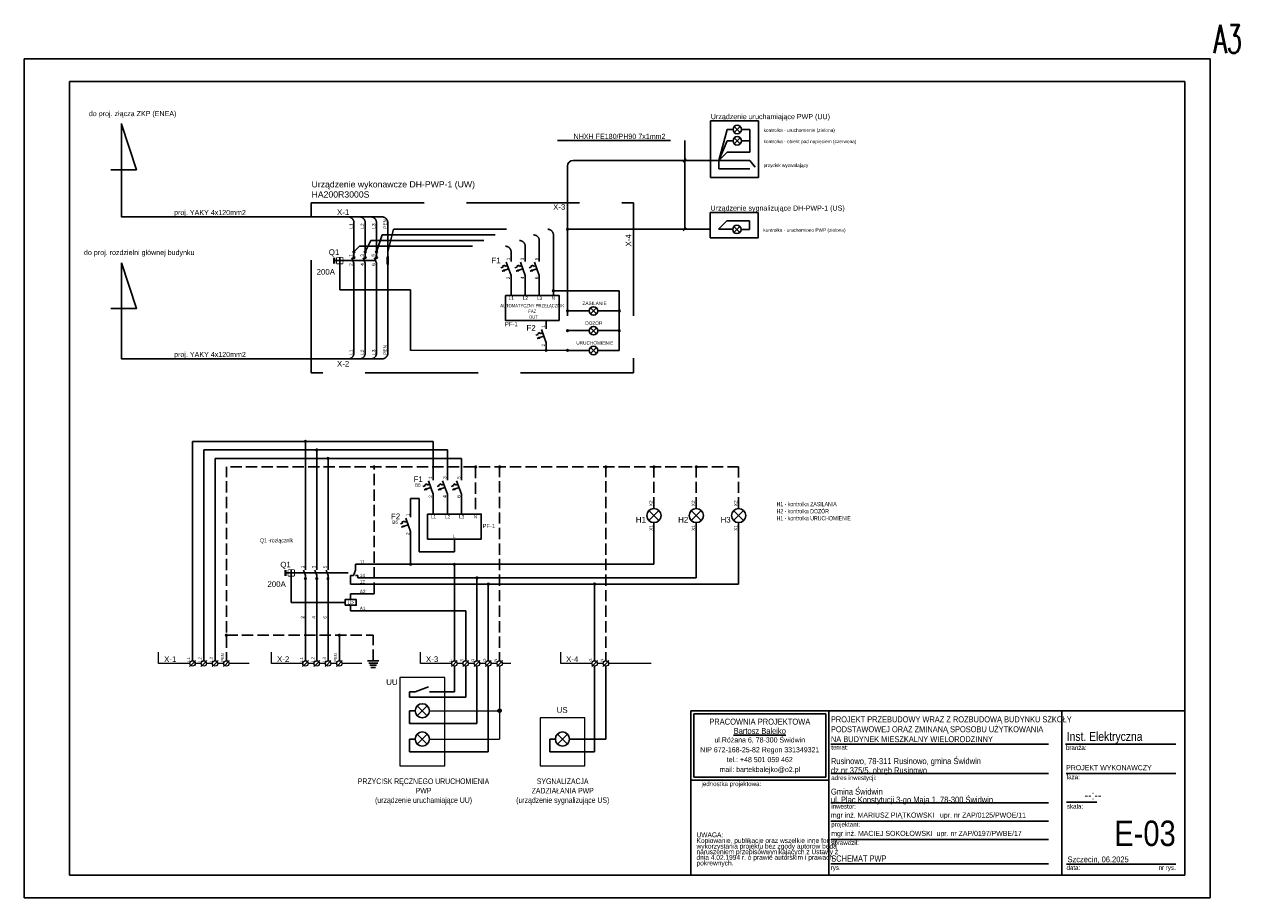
# Model space of a CAD drawing. Header units: millimetres. Extents: x 262469 to 275208, y -32539 to 9411.
# Tile 97 of 256: x 266739 to 271043, y -21750 to -18658. Entities that reach past the tile are written whole.
import ezdxf
from ezdxf.enums import TextEntityAlignment as Align

# ---------------------------------------------------------------- set-up
doc = ezdxf.new("R2010")
doc.units = ezdxf.units.MM
doc.header["$LTSCALE"] = 100
doc.set_wipeout_variables(frame=1)
for name, pattern in [('ACAD_ISO10W100', [18.5, 12, -3, 0.5, -3]), ('JIS_02_4.0', [5.5, 4, -1.5]), ('JIS_08_11', [12.8, 11, -0.6, 0.6, -0.6])]:
    doc.linetypes.add(name, pattern=pattern)
doc.layers.get('0').update_dxf_attribs({"color": 8})
for name, color, linetype in [('$ IE ROZDZILNICE', 1, 'Continuous'), ('$ IE TABELA', 7, 'Continuous'), ('$ IE_Tabele', 7, 'Continuous'), ('dh-pwp-1-4', 8, 'Continuous'), ('dh-pwp1-1', 8, 'Continuous'), ('dh-pwp1-2', 8, 'Continuous'), ('dh-pwp1-opis', 8, 'Continuous')]:
    doc.layers.add(name, color=color, linetype=linetype)
doc.layers.add('dh-pwp1-3', color=8, linetype='JIS_02_4.0', lineweight=18)
doc.styles.add('GENERATED_STYLE_10', font='ARIALN.TTF')
doc.styles.add('GENERATED_STYLE_11', font='ARIALN.TTF')
doc.styles.add('GENERATED_STYLE_6', font='ARIALN.TTF')
doc.styles.add('GENERATED_STYLE_9', font='ARIALN.TTF')
doc.styles.add('ROMANS', font='romans', dxfattribs={"width": 0.8})
doc.styles.get("Standard").update_dxf_attribs({"font": 'arial.ttf', "width": 0.7})

# ---------------------------------------------------------------- blocks, each defined once
blk = doc.blocks.new('w1')
at = {"layer": 'dh-pwp1-2'}
for p, q in [((1732.39, 1812.19), (1731.71, 1814.07)), ((1732.39, 1814.19), (1732.39, 1816.19)), ((1732.39, 1811.39), (1732.39, 1812.19)), ((1732.39, 1796.09), (1732.39, 1810.79))]:
    blk.add_line(p, q, dxfattribs=at)
blk.add_circle((1732.39, 1811.09), 0.3, dxfattribs=at)
at = {"layer": 'dh-pwp1-opis', "linetype": 'ACAD_ISO10W100', "lineweight": -3}
for tag, p in [('TOR2', (1731.93, 1814.78)), ('TOR1', (1731.93, 1796.94))]:
    blk.add_attdef(tag, p, '', height=1.2, rotation=90, dxfattribs=at)
blk = doc.blocks.new('r1')
at = {"layer": 'dh-pwp1-2'}
for p, q in [((1748.39, 1812.19), (1749.39, 1812.19)), ((1748.39, 1812.19), (1748.39, 1809.19)), ((1749.39, 1812.19), (1750.08, 1814.07)), ((1750.08, 1814.07), (1750.08, 1816.19)), ((1750.08, 1816.19), (1753.7, 1816.19)), ((1750.08, 1812.19), (1750.88, 1812.19)), ((1750.88, 1812.19), (1750.88, 1811.39)), ((1748.39, 1809.19), (1753.7, 1809.19)), ((1750.88, 1811.39), (1753.7, 1811.39)), ((1748.39, 1803.72), (1748.39, 1805.72)), ((1748.39, 1805.72), (1753.7, 1805.72)), ((1748.39, 1801.72), (1748.39, 1799.72)), ((1748.39, 1799.72), (1753.7, 1799.72))]:
    blk.add_line(p, q, dxfattribs=at)
at = {"layer": 'dh-pwp1-2', "linetype": 'JIS_02_4.0'}
blk.add_line((1727.37, 1802.72), (1746.39, 1802.72), dxfattribs=at)
at = {"layer": 'dh-pwp1-2', "lineweight": -3}
blk.add_lwpolyline([(1726.37, 1814.13), (1728.37, 1814.13), (1728.37, 1812.13), (1726.37, 1812.13)], close=True, dxfattribs=at)
at = {"layer": 'dh-pwp1-2'}
blk.add_lwpolyline([(1746.39, 1801.72), (1746.39, 1803.72), (1750.39, 1803.72), (1750.39, 1801.72)], close=True, dxfattribs=at)
at = {"layer": 'dh-pwp1-opis', "linetype": 'ACAD_ISO10W100', "lineweight": -3}
for p, values in [((0, 0), {'TOR2': '1', 'TOR1': '2'}), ((4, 0), {'TOR2': '3', 'TOR1': '4'}), ((8, 0), {'TOR2': '5', 'TOR1': '6'})]:
    blk.add_blockref('w1', p, dxfattribs=at).add_auto_attribs(values)
at = {"layer": 'dh-pwp1-2'}
blk.add_text('U>', height=1.3, dxfattribs=at).set_placement((1747.28, 1802.03))
at = {"layer": 'dh-pwp1-opis'}
for tag, p in [('11', (1751.6, 1816.44)), ('14', (1751.6, 1811.64)), ('12', (1751.6, 1809.44)), ('A2', (1751.6, 1805.96)), ('A1', (1751.6, 1799.96))]:
    blk.add_attdef(tag, p, '', height=1.2, dxfattribs=at)
at = {"lineweight": -3}
blk.add_wipeout([(1726.37, 1814.13), (1728.37, 1814.13), (1728.37, 1812.13), (1726.37, 1812.13)], dxfattribs=at).dxf.layer = 'dh-pwp1-2'
at = {"layer": 'dh-pwp1-2', "lineweight": 40}
blk.add_line((1725.37, 1814.13), (1725.37, 1812.13), dxfattribs=at)
at = {"layer": 'dh-pwp1-2', "linetype": 'JIS_02_4.0', "lineweight": -3}
blk.add_line((1725.37, 1813.13), (1747.55, 1813.13), dxfattribs=at)
at = {"layer": 'dh-pwp1-2', "lineweight": -3}
for p, q in [((1726.17, 1813.13), (1728.57, 1813.13)), ((1727.37, 1814.33), (1727.37, 1811.93))]:
    blk.add_line(p, q, dxfattribs=at)
at = {"layer": 'dh-pwp1-2', "linetype": 'JIS_02_4.0'}
blk.add_line((1727.37, 1812.13), (1727.37, 1802.72), dxfattribs=at)
blk = doc.blocks.new('zac2')
h = blk.add_hatch(color=256)
h.dxf.hatch_style = 1
h.paths.add_polyline_path([(1782.86, 1816.19, 1), (1782.26, 1816.19, 1)])
blk.add_circle((1782.56, 1816.19), 0.3)
blk = doc.blocks.new('r2')
at = {"layer": 'dh-pwp1-2'}
for p, q in [((1783.3, 1833.6), (1783.3, 1835.26)), ((1780.45, 1831.55), (1779.67, 1831.26)), ((1780.31, 1831.94), (1781.09, 1832.23)), ((1781.09, 1832.23), (1780.31, 1831.94)), ((1780.31, 1831.94), (1780.45, 1831.55)), ((1781.09, 1832.23), (1781.23, 1831.83)), ((1781.23, 1831.83), (1782.02, 1832.12)), ((1783.3, 1828.6), (1781.59, 1833.29)), ((1783.3, 1826.93), (1783.3, 1828.6))]:
    blk.add_line(p, q, dxfattribs=at)
at = {"layer": 'dh-pwp1-2', "linetype": 'Continuous'}
for p, q in [((1782.44, 1830.94), (1780.09, 1830.09)), ((1780.94, 1830.58), (1780.09, 1830.09)), ((1780.09, 1830.09), (1781.06, 1830.26)), ((1781.06, 1830.26), (1780.94, 1830.58))]:
    blk.add_line(p, q, dxfattribs=at)
at = {"layer": 'dh-pwp1-opis'}
for tag, p in [('1', (1782.92, 1833.97)), ('2', (1782.92, 1827.3))]:
    blk.add_attdef(tag, p, '', height=1.2, rotation=90, dxfattribs=at)
blk = doc.blocks.new('z1')
at = {"layer": 'dh-pwp1-2'}
for p, q in [((1854.03, 1831.67), (1857.57, 1835.21)), ((1854.03, 1835.21), (1857.57, 1831.67))]:
    blk.add_line(p, q, dxfattribs=at)
blk.add_circle((1855.8, 1833.44), 2.5, dxfattribs=at)
at = {"layer": 'dh-pwp1-opis'}
for tag, p in [('X2', (1855.35, 1836.75)), ('X1', (1855.35, 1828.04))]:
    blk.add_attdef(tag, p, '', height=1.2, rotation=90, dxfattribs=at)
blk.add_attdef('H1', (1849.38, 1830.97), '', height=2, dxfattribs=at)
blk = doc.blocks.new('zac')
at = {"lineweight": 9}
blk.add_wipeout([(2364.86, 1830.87), (2365.07, 1830.9), (2365.43, 1831.06), (2365.73, 1831.43), (2365.81, 1831.74), (2365.77, 1832.11), (2365.61, 1832.42), (2365.32, 1832.67), (2365.03, 1832.77), (2364.73, 1832.78), (2364.52, 1832.72), (2364.34, 1832.63), (2364.17, 1832.48), (2364.03, 1832.31), (2363.95, 1832.12), (2363.91, 1831.93), (2363.91, 1831.72), (2363.96, 1831.51), (2364.03, 1831.35), (2364.17, 1831.16), (2364.36, 1831.01), (2364.59, 1830.91)], dxfattribs=at).dxf.layer = 'dh-pwp1-2'
at = {"layer": 'dh-pwp1-2', "lineweight": 9}
h = blk.add_hatch(color=256, dxfattribs=at)
h.dxf.hatch_style = 1
h.paths.add_polyline_path([(2365.82, 1831.82, 1), (2363.91, 1831.82, 1)])
h.paths.add_polyline_path([(2365.81, 1831.82, 1), (2363.92, 1831.82, 1)], flags=16)
blk.add_line((2363.83, 1830.79), (2365.89, 1832.85), dxfattribs=at)
for radius in [0.956, 0.943]:
    blk.add_circle((2364.86, 1831.82), radius, dxfattribs=at)
blk.add_attdef('O1', (2363.97, 1832.49), '', height=1, rotation=90, dxfattribs=at)
blk = doc.blocks.new('r3')
at = {"layer": 'dh-pwp1-2'}
blk.add_line((2077.99, 1819.41), (2077.31, 1821.29), dxfattribs=at)
blk.add_circle((2077.99, 1821.41), 0.3, dxfattribs=at)
at = {"layer": 'dh-pwp1-opis', "linetype": 'ACAD_ISO10W100', "lineweight": -3}
for tag, p in [('TOR2', (2077.53, 1821.72)), ('TOR1', (2077.53, 1818.47))]:
    blk.add_attdef(tag, p, '', height=1.2, rotation=90, dxfattribs=at)
blk = doc.blocks.new('a3eee')
at = {"layer": '$ IE TABELA'}
for p, q in [((19730.8, 4176.8), (19730.8, 1206.8)), ((23930.8, 4176.8), (19730.8, 4176.8)), ((23930.8, 1206.8), (23930.8, 4176.8)), ((19890.8, 4096.8), (19890.8, 1286.8)), ((23840.8, 4096.8), (19890.8, 4096.8)), ((23840.8, 1286.8), (23840.8, 4096.8)), ((19890.8, 1286.8), (23840.8, 1286.8)), ((19730.8, 1206.8), (23930.8, 1206.8))]:
    blk.add_line(p, q, dxfattribs=at)
at = {"layer": '$ IE TABELA', "style": 'ROMANS', "width": 0.6168}
blk.add_text('A3', height=100, dxfattribs=at).set_placement((23941.8, 4197.5))

msp = doc.modelspace()

# ---------------------------------------------------------------- linework, layer by layer
at = {"layer": '$ IE ROZDZILNICE'}
for p, q in [((268682.7, -19139.6), (269198.7, -19139.6)), ((268662.7, -19289.6), (268662.7, -19159.6)), ((268895.9, -19383.5), (269167.6, -19383.5)), ((268262, -20920.7), (268262, -21020.7)), ((268302, -20920.7), (268302, -21040.7)), ((268342, -20920.7), (268342, -21133.4)), ((268382, -20920.7), (268382, -21233.4)), ((268123.3, -21020.7), (268170.3, -21003.6)), ((268123.3, -21020.7), (268103.3, -21020.7)), ((268103.3, -21020.7), (268103.3, -21040.7)), ((268103.3, -21040.7), (268302, -21040.7)), ((268173.3, -21020.7), (268193.3, -21020.7)), ((268193.3, -21020.7), (268227.7, -21020.7)), ((268262, -21020.7), (268227.7, -21020.7)), ((268123.3, -21088.4), (268103.3, -21088.4)), ((268103.3, -21088.4), (268103.3, -21133.4)), ((268103.3, -21133.4), (268342, -21133.4)), ((268123.3, -21188.4), (268103.3, -21188.4)), ((268103.3, -21188.4), (268103.3, -21233.4)), ((268103.3, -21233.4), (268382, -21233.4))]:
    msp.add_line(p, q, dxfattribs=at)
at = {"layer": '$ IE ROZDZILNICE', "color": 7}
for p, q in [((267754.5, -19339.6), (267323.4, -19339.6)), ((268006.1, -19339.6), (267754.5, -19339.6))]:
    msp.add_line(p, q, dxfattribs=at)
for points in [[(267083.4, -19011), (267135.6, -19172.8), (267045.6, -19172.8)], [(267323.4, -19339.6), (267083.4, -19339.6), (267082.9, -19009.4)], [(267083.4, -19502.4), (267135.6, -19664.2), (267045.6, -19664.2)]]:
    msp.add_lwpolyline(points, dxfattribs=at)
at = {"layer": '$ IE ROZDZILNICE'}
msp.add_arc((268682.7, -19159.6), 20, 90, 180, dxfattribs=at)
at = {"layer": '$ IE_Tabele', "linetype": 'Continuous'}
for p, q in [((269098.9, -21089.1), (269588.2, -21089.1)), ((269098.9, -21670.2), (269098.9, -21089.1)), ((269098.9, -21089.1), (270848.9, -21089.1)), ((269588.2, -21089.1), (269588.2, -21670.2)), ((269588.2, -21333.7), (269588.2, -21089.1)), ((270412.7, -21089.1), (270412.7, -21670.2)), ((270848.9, -21089.1), (270848.9, -21670.2)), ((269109.5, -21323.1), (269109.5, -21099.7)), ((269109.5, -21099.7), (269577.6, -21099.7)), ((269577.6, -21323.1), (269577.6, -21099.7)), ((269588.2, -21670.2), (269588.2, -21129.1)), ((269595.4, -21206.1), (270365.4, -21206.1)), ((270426.6, -21206.1), (270816.6, -21206.1)), ((269098.9, -21333.7), (269588.2, -21333.7)), ((269109.5, -21323.1), (269577.6, -21323.1)), ((269595.4, -21310.1), (270365.4, -21310.1)), ((270428.4, -21310.1), (270816.6, -21310.1)), ((269595.4, -21414.1), (270365.4, -21414.1)), ((270429.5, -21412.3), (270537.5, -21412.3)), ((269595.4, -21478.9), (270365.4, -21478.9)), ((269596.5, -21543.8), (270365.4, -21543.8)), ((269595.4, -21630.2), (270365.4, -21630.2)), ((270429.5, -21631.9), (270657.7, -21631.9)), ((270657.7, -21631.9), (270816.6, -21631.9)), ((269098.9, -21670.2), (269588.2, -21670.2)), ((270848.9, -21670.2), (269588.2, -21670.2))]:
    msp.add_line(p, q, dxfattribs=at)
at = {"layer": 'dh-pwp-1-4'}
for p, q in [((268619.8, -21188.4), (268599.8, -21188.4)), ((268599.8, -21188.4), (268599.8, -21233.4)), ((268669.8, -21188.4), (268798.5, -21188.4)), ((268599.8, -21233.4), (268758.5, -21233.4))]:
    msp.add_line(p, q, dxfattribs=at)
at = {"layer": 'dh-pwp1-1'}
for p, q in [((269198.7, -19139.6), (269228.3, -19030)), ((269248.7, -19030), (269228.3, -19030)), ((269278.7, -19030), (269308.7, -19030)), ((269308.7, -19110), (269308.7, -19030)), ((269198.7, -19139.6), (269228.3, -19070)), ((269198.7, -19139.6), (269228.3, -19110)), ((269248.7, -19070), (269228.3, -19070)), ((269228.3, -19110), (269308.7, -19110)), ((269278.7, -19070), (269308.7, -19070)), ((269198.7, -19139.6), (269308.7, -19139.6)), ((269198.7, -19139.6), (269198.7, -19169.6)), ((269198.7, -19169.6), (269308.7, -19169.6)), ((269197.6, -19383.5), (269227.2, -19353.9)), ((269307.6, -19353.9), (269227.2, -19353.9)), ((269307.6, -19383.9), (269307.6, -19353.9)), ((269197.6, -19383.5), (269247.6, -19383.5)), ((269277.6, -19383.9), (269307.6, -19383.9)), ((267334.6, -20920.7), (267334.6, -20134.7)), ((268187, -20134.7), (267334.6, -20134.7)), ((268187, -20254.7), (268187, -20134.7)), ((267374.6, -20920.7), (267374.6, -20164.7)), ((268237, -20164.7), (267374.6, -20164.7)), ((268237, -20254.7), (268237, -20164.7)), ((267414.6, -20920.7), (267414.6, -20194.7)), ((268287, -20194.7), (267414.6, -20194.7)), ((268287, -20254.7), (268287, -20194.7)), ((268107, -20386.4), (268107, -20336.4)), ((268107, -20336.4), (268137, -20336.4)), ((268137, -20336.4), (268137, -20525.1)), ((268187, -20391.8), (268187, -20338.1)), ((268237, -20338.1), (268237, -20391.8)), ((268287, -20338.1), (268287, -20391.8)), ((268968.7, -20422.2), (268968.7, -20569.7)), ((269118.7, -20422.2), (269118.7, -20617.7)), ((269268.7, -20422.2), (269268.7, -20639.7)), ((268107, -20569.7), (268107, -20469.7)), ((268262, -20525.1), (268262, -20480.4)), ((268137, -20525.1), (268262, -20525.1)), ((268262, -20920.7), (268262, -20569.7)), ((268342, -20920.7), (268342, -20617.7)), ((268382, -20920.7), (268382, -20639.7)), ((268758.5, -20920.7), (268758.5, -20639.7)), ((268302, -20920.7), (268302, -20734.4)), ((267734.6, -20920.7), (267734.6, -20770.7)), ((267774.6, -20920.7), (267774.6, -20770.7)), ((267814.6, -20920.7), (267814.6, -20770.7)), ((267854.8, -20820.7), (267854.8, -20920.7)), ((268130.6, -21206.1), (268166, -21170.7)), ((268130.6, -21170.7), (268166, -21206.1)), ((268627.1, -21206.1), (268662.5, -21170.7)), ((268627.1, -21170.7), (268662.5, -21206.1))]:
    msp.add_line(p, q, dxfattribs=at)
at = {"layer": 'dh-pwp1-1', "linetype": 'JIS_02_4.0', "lineweight": -3}
for p, q in [((268662.7, -19289.6), (268662.7, -19812.2)), ((267906.1, -19480.5), (267906.1, -19359.6)), ((267946.1, -19480.5), (267946.1, -19359.6)), ((267986.1, -19480.5), (267986.1, -19359.6)), ((268026.1, -19480.5), (268026.1, -19359.6)), ((267986.1, -19463.5), (268006.1, -19403.5)), ((268006.1, -19403.5), (268542.7, -19403.5)), ((268026.1, -19463.5), (268046.5, -19383.5)), ((268046.5, -19383.5), (268592.7, -19383.5)), ((268612.7, -19403.5), (268612.7, -19617.6)), ((268662.7, -19383.5), (268895.9, -19383.5)), ((267906.1, -19463.5), (267926.1, -19443.5)), ((267926.1, -19443.5), (268442.7, -19443.5)), ((267946.1, -19463.5), (267966.1, -19423.5)), ((267966.1, -19423.5), (268492.7, -19423.5)), ((268512.7, -19480.5), (268512.7, -19443.5)), ((268562.7, -19480.5), (268562.7, -19423.5)), ((268462.7, -19480.5), (268462.7, -19463.5)), ((267906.1, -19503.5), (267906.1, -19822.2)), ((267946.1, -19503.5), (267946.1, -19822.2)), ((267986.1, -19503.5), (267986.1, -19822.2)), ((268026.1, -19507.4), (268026.1, -19822.2)), ((268462.7, -19617.6), (268462.7, -19563.8)), ((268512.7, -19563.8), (268512.7, -19617.6)), ((268562.7, -19563.8), (268562.7, -19617.6)), ((268106.1, -19598.2), (268106.1, -19812.2)), ((268612.7, -19601.1), (268845.9, -19601.1)), ((268845.9, -19601.1), (268845.9, -19812.2)), ((268662.7, -19672.2), (268739.7, -19672.2)), ((268845.9, -19672.2), (268769.6, -19672.2)), ((268662.7, -19742.2), (268739.7, -19742.2)), ((268845.9, -19742.2), (268769.6, -19742.2)), ((268587, -19802.2), (268587, -19812.2)), ((268662.7, -19812.2), (268739.7, -19812.2)), ((268845.9, -19812.2), (268769.6, -19812.2))]:
    msp.add_line(p, q, dxfattribs=at)
at = {"layer": 'dh-pwp1-1', "linetype": 'JIS_02_4.0'}
msp.add_line((267855.9, -19598.2), (268106.1, -19598.2), dxfattribs=at)
at = {"layer": 'dh-pwp1-1', "lineweight": 0}
msp.add_line((268662.7, -19812.2), (268106.1, -19812.2), dxfattribs=at)
at = {"layer": 'dh-pwp1-1', "linetype": 'JIS_02_4.0', "lineweight": -3, "ltscale": 0.1}
for p, q in [((269268.7, -20224.7), (267454.6, -20224.7)), ((267454.6, -20920.7), (267454.6, -20224.7)), ((267977.7, -20674.4), (267977.7, -20224.7)), ((268337, -20224.7), (268337, -20391.8)), ((268422, -20920.7), (268422, -20224.7)), ((268798.5, -20920.7), (268798.5, -20224.7)), ((268968.7, -20372.2), (268968.7, -20224.7)), ((269118.7, -20372.2), (269118.7, -20224.7)), ((269268.7, -20372.2), (269268.7, -20224.7)), ((267454.6, -20820.7), (267974.4, -20820.7)), ((267974.4, -20911.2), (267974.4, -20820.7))]:
    msp.add_line(p, q, dxfattribs=at)
at = {"layer": 'dh-pwp1-1'}
for centre in [(268148.3, -21188.4), (268644.8, -21188.4)]:
    msp.add_circle(centre, 25, dxfattribs=at)
at = {"layer": 'dh-pwp1-1', "linetype": 'JIS_02_4.0', "lineweight": -3}
for centre, start, end in [((267886.1, -19359.6), 0, 90), ((267926.1, -19359.6), 0, 90), ((267966.1, -19359.6), 0, 90), ((268006.1, -19359.6), 0, 90), ((268542.7, -19423.5), 0, 90), ((268592.7, -19403.5), 0, 90), ((268442.7, -19463.5), 0, 90), ((268492.7, -19443.5), 0, 90), ((267886.1, -19822.2), 270, 0), ((267926.1, -19822.2), 270, 0), ((267966.1, -19822.2), 270, 0), ((268006.1, -19822.2), 270, 0)]:
    msp.add_arc(centre, 20, start, end, dxfattribs=at)
at = {"layer": 'dh-pwp1-2', "lineweight": -3}
for p, q in [((269253, -19040.6), (269274.3, -19019.4)), ((269274.3, -19040.6), (269253, -19019.4)), ((269253, -19080.6), (269274.3, -19059.4)), ((269274.3, -19080.6), (269253, -19059.4)), ((269252, -19394.5), (269273.2, -19373.2)), ((269273.2, -19394.5), (269252, -19373.2)), ((268744, -19683.2), (268765.3, -19662)), ((268765.3, -19683.2), (268744, -19662)), ((268587, -19718.9), (268587, -19706.2)), ((268744, -19753.2), (268765.3, -19732)), ((268765.3, -19753.2), (268744, -19732)), ((268744, -19823.2), (268765.3, -19802)), ((268765.3, -19823.2), (268744, -19802))]:
    msp.add_line(p, q, dxfattribs=at)
at = {"layer": 'dh-pwp1-2'}
for p, q in [((269308.7, -19139.6), (269327.2, -19163.2)), ((268130.6, -21106.1), (268166, -21070.7)), ((268130.6, -21070.7), (268166, -21106.1))]:
    msp.add_line(p, q, dxfattribs=at)
at = {"layer": 'dh-pwp1-2', "linetype": 'ACAD_ISO10W100'}
for p, q in [((267954.4, -20911.2), (267994.4, -20911.2)), ((267958.4, -20919.2), (267990.4, -20919.2)), ((267962.4, -20927.2), (267986.4, -20927.2)), ((267966.4, -20935.2), (267982.4, -20935.2))]:
    msp.add_line(p, q, dxfattribs=at)
at = {"layer": 'dh-pwp1-2', "linetype": 'JIS_02_4.0'}
msp.add_lwpolyline([(269167.6, -19323.9), (269337.6, -19323.9), (269337.6, -19413.9), (269167.6, -19413.9)], close=True, dxfattribs=at)
at = {"layer": 'dh-pwp1-2', "lineweight": -3}
for points in [[(267845.9, -19484.1), (267865.9, -19484.1), (267865.9, -19504.1), (267845.9, -19504.1)], [(268024.4, -19480.5), (268027.8, -19480.5), (268027.8, -19507.4), (268024.4, -19507.4)]]:
    msp.add_lwpolyline(points, close=True, dxfattribs=at)
at = {"layer": 'dh-pwp1-2'}
for points in [[(268442.7, -19617.6), (268632.7, -19617.6), (268632.7, -19706.2), (268442.7, -19706.2)], [(268167, -20391.8), (268357, -20391.8), (268357, -20480.4), (268167, -20480.4)]]:
    msp.add_lwpolyline(points, close=True, dxfattribs=at)
at = {"layer": 'dh-pwp1-2', "lineweight": -3}
for centre in [(269263.7, -19030), (269263.7, -19070), (269262.6, -19383.9), (268754.6, -19672.6), (268754.6, -19742.6), (268754.6, -19812.6)]:
    msp.add_circle(centre, 15, dxfattribs=at)
at = {"layer": 'dh-pwp1-2'}
msp.add_circle((268148.3, -21088.4), 25, dxfattribs=at)
at = {"layer": 'dh-pwp1-3', "linetype": 'JIS_02_4.0'}
for p, q in [((267214.6, -20920.7), (267214.6, -20880.7)), ((267614.6, -20920.7), (267614.6, -20880.7)), ((268142, -20920.7), (268142, -20880.7)), ((268638.5, -20920.7), (268638.5, -20880.7)), ((268638.5, -20920.7), (268638.5, -20880.7)), ((267534.6, -20920.7), (267214.6, -20920.7)), ((267934.6, -20920.7), (267614.6, -20920.7)), ((268462, -20920.7), (268142, -20920.7)), ((268958.5, -20920.7), (268638.5, -20920.7))]:
    msp.add_line(p, q, dxfattribs=at)
at = {"layer": 'dh-pwp1-3', "color": 0, "linetype": 'JIS_08_11', "ltscale": 10}
for p, q in [((268422, -20920.7), (268422, -21188.4)), ((268173.3, -21088.4), (268422, -21088.4)), ((268173.3, -21188.4), (268422, -21188.4))]:
    msp.add_line(p, q, dxfattribs=at)
at = {"layer": 'dh-pwp1-3'}
for points in [[(268227.7, -20970.7), (268069, -20970.7), (268069, -21283.4), (268227.7, -21283.4)], [(268724.1, -21113.4), (268565.4, -21113.4), (268565.4, -21283.4), (268724.1, -21283.4)]]:
    msp.add_lwpolyline(points, close=True, dxfattribs=at)
at = {"layer": 'dh-pwp1-opis', "color": 7, "linetype": 'JIS_02_4.0'}
msp.add_lwpolyline([(269168.7, -19199.6), (269338.7, -19199.6), (269338.7, -19000), (269168.7, -19000)], close=True, dxfattribs=at)
for points in [[(268627.6, -19069.5), (269077.6, -19069.5), (269077.6, -19383.5)], [(269071.9, -19145.3), (269083.3, -19133.9)], [(269071.9, -19389.2), (269083.3, -19377.8)]]:
    msp.add_lwpolyline(points, dxfattribs=at)

# ---------------------------------------------------------------- block references
at = {"layer": 'dh-pwp-1-4', "xscale": 10, "yscale": 10, "zscale": 10}
for p in [(249629, -38982.6), (250029.2, -38982.6), (250596.4, -39250.3)]:
    msp.add_blockref('zac2', p, dxfattribs=at)
at = {"layer": 'dh-pwp1-1', "xscale": 10, "yscale": 10, "zscale": 10}
for p in [(250837, -37545.4), (250080.5, -37625.4), (250120.5, -37625.4), (250160.5, -37625.4), (250787, -37763), (250837, -37834.1), (251020.2, -37834.1), (250837, -37904.1), (251020.2, -37904.1), (250761.3, -37974.1), (250837, -37974.1), (249909, -38296.6), (249949, -38326.6), (249989, -38356.6), (250152.1, -38386.6), (250511.4, -38386.6), (250596.4, -38386.6), (250972.8, -38386.6), (250281.4, -38731.6), (250436.4, -38731.6), (250516.4, -38779.6), (250556.4, -38801.6), (250932.8, -38801.6), (250932.8, -38801.6)]:
    msp.add_blockref('zac2', p, dxfattribs=at)
at = {"layer": 'dh-pwp1-1', "linetype": 'JIS_02_4.0', "lineweight": -3, "xscale": 10, "yscale": 10, "zscale": 10}
for p in [(251143.1, -38386.6), (251293.1, -38386.6)]:
    msp.add_blockref('zac2', p, dxfattribs=at)
at = {"layer": 'dh-pwp1-3', "linetype": 'JIS_08_11', "xscale": 10, "yscale": 10, "zscale": 10}
for p, values in [((247126.2, -37697.6), {'TOR2': '1', 'TOR1': '2'}), ((247166.2, -37697.6), {'TOR2': '3', 'TOR1': '4'}), ((247206.2, -37697.6), {'TOR2': '5', 'TOR1': '6'})]:
    msp.add_blockref('r3', p, dxfattribs=at).add_auto_attribs(values)
at = {"layer": 'dh-pwp1-3', "color": 0, "linetype": 'JIS_08_11', "ltscale": 10}
for p, xscale, yscale, zscale in [((250972.8, -38386.6), 10, 10, 10), ((232770.8, -57412.1), 20, 20, 20)]:
    msp.add_blockref('zac2', p, dxfattribs=dict(at, xscale=xscale, yscale=yscale, zscale=zscale))
at = {"layer": 'dh-pwp1-opis', "xscale": 10, "yscale": 10, "zscale": 10}
for name, p, values in [('r2', (250629.7, -37833.1), {'2': '2', '1': '1'}), ('r2', (250679.7, -37833.1), {'2': '4', '1': '3'}), ('r2', (250729.7, -37833.1), {'2': '6', '1': '5'}), ('r2', (250754, -38071.5), {'2': '2', '1': '1'}), ('r2', (250354, -38607.3), {'2': '2', '1': '1'}), ('r2', (250404, -38607.3), {'2': '4', '1': '3'}), ('r2', (250454, -38607.3), {'2': '6', '1': '5'}), ('z1', (250410.7, -38731.6), {'H1': 'H1', 'X2': 'X2', 'X1': 'X1'}), ('z1', (250560.7, -38731.6), {'H1': 'H2', 'X2': 'X2', 'X1': 'X1'}), ('z1', (250710.7, -38731.6), {'H1': 'H3', 'X2': 'X2', 'X1': 'X1'}), ('r2', (250274, -38739), {'2': '2', '1': '1'})]:
    msp.add_blockref(name, p, dxfattribs=at).add_auto_attribs(values)

# ---------------------------------------------------------------- texts
at = {"layer": '$ IE_Tabele', "linetype": 'Continuous'}
for s, insert, char_height, attachment_point, line_spacing_factor, style in [('{PRACOWNIA PROJEKTOWA\\P\\LBartosz Balejko}', (269343.5, -21116.2), 21.277, 2, 0.926719, 'GENERATED_STYLE_10'), ('{\\pt22543.3;PROJEKT PRZEBUDOWY WRAZ Z ROZBUDOWĄ BUDYNKU SZKOŁY \\P\\pt22543.3;PODSTAWOWEJ ORAZ ZMINANĄ SPOSOBU UŻYTKOWANIA \\P\\pt22543.3;NA BUDYNEK MIESZKALNY WIELORODZINNY}', (269595.4, -21199.6), 21, 7, 1.001884, 'GENERATED_STYLE_6'), ('{Rusinowo, 78-311 Rusinowo, gmina Świdwin \\Pdz.nr 375/5, obręb Rusinowo}', (269595.4, -21316.2), 21.277, 7, 0.918867, 'GENERATED_STYLE_9'), ('PROJEKT WYKONAWCZY', (270428.4, -21280.9), 18, 1, 0.923713, 'GENERATED_STYLE_9'), ('{Gmina Świdwin\\Pul. Plac Konstytucji 3-go Maja 1, 78-300 Świdwin}', (269595.4, -21420.2), 21.277, 7, 0.807442, 'GENERATED_STYLE_9')]:
    msp.add_mtext(s, dxfattribs=dict(at, insert=insert, char_height=char_height, attachment_point=attachment_point, line_spacing_factor=line_spacing_factor, style=style))
for s, insert, char_height, attachment_point, style in [('Inst. Elektryczna', (270430.5, -21163.1), 31.916, 1, 'GENERATED_STYLE_9'), ('{temat:}', (269596.5, -21209.7), 15.96, 1, 'GENERATED_STYLE_9'), ('{branża:}', (270427.8, -21210.9), 15.96, 1, 'GENERATED_STYLE_9'), ('{jednostka projektowa:}', (269137.1, -21339.2), 15.958, 1, 'GENERATED_STYLE_9'), ('{adres inwestycji:}', (269596.5, -21317.7), 15.958, 1, 'GENERATED_STYLE_9'), ('{faza:}', (270429.5, -21314.6), 15.96, 1, 'GENERATED_STYLE_9'), ('\\pxi-5,l7t7;--:--', (270430.3, -21371.2), 31.916, 1, 'GENERATED_STYLE_9'), ('{inwestor:}', (269596.5, -21418.6), 15.958, 1, 'GENERATED_STYLE_9'), ('{skala:}', (270431.3, -21418.7), 15.96, 1, 'GENERATED_STYLE_9'), ('mgr inż. MARIUSZ PIĄTKOWSKI   upr. nr ZAP/0125/PWOE/11', (269595.2, -21448.7), 18, 1, 'GENERATED_STYLE_9'), ('E-03', (270816.6, -21477.3), 90, 3, 'GENERATED_STYLE_9'), ('{projektant:}', (269596.5, -21482.6), 15.958, 1, 'GENERATED_STYLE_9'), ('mgr inż. MACIEJ SOKOŁOWSKI  upr. nr ZAP/0197/PWBE/17', (269596.5, -21513.6), 18, 1, 'GENERATED_STYLE_9'), ('{sprawdził:}', (269596.7, -21547.4), 15.958, 1, 'GENERATED_STYLE_9'), ('SCHEMAT PWP', (269596.8, -21600.6), 22, 1, 'GENERATED_STYLE_11'), ('Szczecin, 06.2025', (270433.4, -21604.4), 20.213, 1, 'GENERATED_STYLE_9'), ('{rys.}', (269594.7, -21635.9), 15.96, 1, 'GENERATED_STYLE_9'), ('{data:}', (270429.7, -21635.9), 15.96, 1, 'GENERATED_STYLE_9'), ('{nr rys.}', (270755.8, -21635.6), 15.96, 1, 'GENERATED_STYLE_9')]:
    msp.add_mtext(s, dxfattribs=dict(at, insert=insert, char_height=char_height, attachment_point=attachment_point, style=style))
at = {"layer": '$ IE_Tabele', "linetype": 'Continuous', "style": 'GENERATED_STYLE_9'}
for s, insert, char_height, width, attachment_point, line_spacing_factor in [('{ul.Różana 6, 78-300 Świdwin\\PNIP 672-168-25-82 Regon 331349321\\Ptel.: +48 501 059 462\\Pmail: bartekbalejko@o2.pl}', (269343.5, -21182.4), 18.085, 468.085, 2, 1.156383), ('{UWAGA:\\PKopiowanie, publikacje oraz wszelkie inne formy wykorzystania projektu bez zgody autorów będą naruszeniem przepisówwynikających z Ustawy z dnia 4.02.1994 r. o prawie autorskim i prawach pokrewnych.}', (269119.4, -21519.2), 17.0213, 448.341, 1, 0.703415)]:
    msp.add_mtext(s, dxfattribs=dict(at, insert=insert, char_height=char_height, width=width, attachment_point=attachment_point, line_spacing_factor=line_spacing_factor))
at = {"layer": 'dh-pwp1-2', "linetype": 'JIS_02_4.0'}
for s, p in [('L1', (268454.1, -19633.1)), ('L2', (268504.1, -19633.1)), ('L3', (268554.1, -19633.1)), ('N', (268606.3, -19633.1)), ('L1', (268178.5, -20407.4)), ('L2', (268228.5, -20407.4)), ('L3', (268278.5, -20407.4)), ('N', (268330.7, -20407.4))]:
    msp.add_text(s, height=12, dxfattribs=at).set_placement(p)
at = {"layer": 'dh-pwp1-2', "linetype": 'JIS_02_4.0', "lineweight": -3, "insert": (268442.7, -19647.9), "char_height": 12, "width": 190, "attachment_point": 1}
msp.add_mtext('\\pxqc;AUTOMATYCZNY PRZEŁĄCZNIK FAZ\\P^I^IOUT', dxfattribs=at)
at = {"layer": 'dh-pwp1-opis', "color": 7, "linetype": 'JIS_02_4.0'}
for s, height, p in [('do proj. złącza ZKP (ENEA)', 18, (266967.4, -18982.8)), ('Urządzenie uruchamiające PWP (UU)', 18, (269170.2, -18993.5)), ('Urządzenie wykonawcze DH-PWP-1 (UW)', 22, (267756.1, -19235.2)), ('HA200R3000S', 22, (267756.1, -19271.1)), ('proj. YAKY 4x120mm2', 18, (267269.3, -19333.1)), ('Urządzenie sygnalizujące DH-PWP-1 (US)', 18, (269169.2, -19317.3)), ('do proj. rozdzielni głównej budynku', 18, (266950.2, -19474.5)), ('ZASILANIE', 12, (268715.6, -19651.7)), ('PF-1', 15, (268440.9, -19726.5)), ('DOZÓR', 12, (268725.7, -19721.7)), ('URUCHOMIENIE', 12, (268693.5, -19791.7)), ('proj. YAKY 4x120mm2', 18, (267269.3, -19835.7)), ('PF-1', 15, (268361.5, -20441.7))]:
    msp.add_text(s, height=height, dxfattribs=at).set_placement(p)
msp.add_text('NHXH FE180/PH90 7x1mm2', height=18, dxfattribs=at).set_placement((268846.8, -19063.3), align=Align.CENTER)
at = {"layer": 'dh-pwp1-opis', "color": 112, "linetype": 'JIS_02_4.0'}
for s, p in [('kontrolka - uruchomienie (zielona)', (269356.8, -19038.5)), ('kontrolka - uruchomiono PWP (zielona)', (269355.8, -19392.3))]:
    msp.add_text(s, height=12, dxfattribs=at).set_placement(p)
at = {"layer": 'dh-pwp1-opis', "color": 12, "linetype": 'JIS_02_4.0'}
msp.add_text('kontrolka - obiekt pod napięciem (czerwona)', height=12, dxfattribs=at).set_placement((269356.8, -19078.5))
at = {"layer": 'dh-pwp1-opis', "linetype": 'JIS_02_4.0'}
for s, height, p in [('przycisk wyzwalający', 12, (269356.8, -19163.1)), ('X-1', 20, (267846.2, -19333.1)), ('X-3', 20, (268611.5, -19314.5)), ('F1', 20, (268393, -19504.1)), ('F2', 20, (268517.3, -19742.6)), ('X-2', 20, (267846.2, -19869.7)), ('F1', 20, (268117.4, -20278.4)), ('B6', 12, (268121.9, -20294.7)), ('F2', 20, (268037.4, -20410)), ('B6', 12, (268041.9, -20426.4)), ('L', 12, (268256.9, -20476.8)), ('Q1', 20, (267645.6, -20580.8)), ('X-1', 20, (267233.9, -20915.7)), ('X-2', 20, (267633.9, -20915.7)), ('X-3', 20, (268161.3, -20915.7)), ('X-4', 20, (268657.7, -20915.7)), ('X-4', 20, (268657.7, -20915.7)), ('UU', 20, (268020.4, -20996.9)), ('US', 20, (268624.2, -21095.4))]:
    msp.add_text(s, height=height, dxfattribs=at).set_placement(p)
for s, height, p in [('L1', 12, (267902.1, -19381.4)), ('L2', 12, (267942.1, -19381.4)), ('L3', 12, (267982.1, -19381.4)), ('PEN', 12, (268022.1, -19381.4)), ('X-4', 20, (268888.6, -19444.5)), ('X-4', 20, (268888.6, -19444.5)), ('PEN', 12, (268022.1, -19827.8)), ('L1', 12, (267902.1, -19827.8)), ('L2', 12, (267942.1, -19827.8)), ('L3', 12, (267982.1, -19827.8))]:
    msp.add_text(s, height=height, rotation=90, dxfattribs=at).set_placement(p)
at = {"layer": 'dh-pwp1-opis', "attachment_point": 1}
for s, insert, char_height, width in [('{\\C7;H1 - kontrolka ZASILANIA\\PH2 - kontrolka DOZÓR\\PH1 - kontrolka URUCHOMIENIE}', (269403.1, -20349.1), 15, 393.998), ('\\C7;Q1 -rozłącznik', (267573.6, -20477.4), 15, 156.061), ('\\pxqc;{\\C7;PRZYCISK RĘCZNEGO URUCHOMIENIA PWP\\P(urządzenie uruchamiające UU)}', (267955.4, -21327.9), 20, 394.669), ('\\pxqc;{\\C7;SYGNALIZACJA\\PZADZIAŁANIA PWP\\P(urządzenie sygnalizujące US)}', (268448.6, -21327.9), 20, 393.998)]:
    msp.add_mtext(s, dxfattribs=dict(at, insert=insert, char_height=char_height, width=width))

# ---------------------------------------------------------------- next in the draw order: block references
at = {"layer": 'dh-pwp1-2', "xscale": 10, "yscale": 10, "zscale": 10}
msp.add_blockref('r1', (250410.7, -38731.6), dxfattribs=at).add_auto_attribs({'11': '11', '14': '14', '12': '12', 'A1': 'A1', 'A2': 'A2'})
at = {"layer": 'dh-pwp1-2'}
ref = msp.add_blockref('zac', (243686, -39239), dxfattribs=dict(at, xscale=10, yscale=10, zscale=10))
ref.add_attrib('O1', 'L1', (267325.7, -20914), dxfattribs={"height": 10, "rotation": 90})
ref = msp.add_blockref('zac', (244086, -39239), dxfattribs=dict(at, xscale=10, yscale=10, zscale=10))
ref.add_attrib('O1', 'L1', (267725.7, -20914), dxfattribs={"height": 10, "rotation": 90})
ref = msp.add_blockref('zac', (244613.4, -39239), dxfattribs=dict(at, xscale=10, yscale=10, zscale=10))
ref.add_attrib('O1', 'L', (268253.1, -20914), dxfattribs={"height": 10, "rotation": 90})
ref = msp.add_blockref('zac', (245109.9, -39239), dxfattribs=dict(at, xscale=10, yscale=10, zscale=10))
ref.add_attrib('O1', 'G', (268749.5, -20914), dxfattribs={"height": 10, "rotation": 90})

# ---------------------------------------------------------------- next in the draw order: wipeouts: each hides what was drawn before it
at = {"lineweight": -3}
msp.add_wipeout([(267845.9, -19484.1), (267865.9, -19484.1), (267865.9, -19504.1), (267845.9, -19504.1)], dxfattribs=at).dxf.layer = 'dh-pwp1-2'

# ---------------------------------------------------------------- next in the draw order: linework, layer by layer
at = {"layer": '$ IE ROZDZILNICE', "color": 7}
msp.add_lwpolyline([(268006.1, -19842.2), (267083.4, -19842.2), (267083.4, -19502.4)], dxfattribs=at)
at = {"layer": 'dh-pwp1-1', "linetype": 'JIS_02_4.0'}
msp.add_line((267855.9, -19504.1), (267855.9, -19598.2), dxfattribs=at)
at = {"layer": 'dh-pwp1-1'}
for p, q in [((267734.6, -20569.7), (267734.6, -20134.7)), ((267774.6, -20569.7), (267774.6, -20164.7)), ((267814.6, -20569.7), (267814.6, -20194.7)), ((267947.7, -20569.7), (268968.7, -20569.7)), ((267947.7, -20617.7), (269118.7, -20617.7)), ((267947.7, -20639.7), (269268.7, -20639.7)), ((267947.7, -20734.4), (268302, -20734.4))]:
    msp.add_line(p, q, dxfattribs=at)
at = {"layer": 'dh-pwp1-1', "linetype": 'JIS_02_4.0', "lineweight": -3, "ltscale": 0.1}
msp.add_line((267947.7, -20674.4), (267977.7, -20674.4), dxfattribs=at)
at = {"layer": 'dh-pwp1-2', "lineweight": 40}
msp.add_line((267835.9, -19484.1), (267835.9, -19504.1), dxfattribs=at)
at = {"layer": 'dh-pwp1-2', "linetype": 'JIS_02_4.0', "lineweight": -3}
msp.add_line((267835.9, -19494.1), (267982.7, -19494.1), dxfattribs=at)
at = {"layer": 'dh-pwp1-2', "lineweight": -3}
for p, q in [((267843.9, -19494.1), (267867.9, -19494.1)), ((267855.9, -19482.1), (267855.9, -19506.1))]:
    msp.add_line(p, q, dxfattribs=at)
at = {"layer": 'dh-pwp1-opis', "color": 7, "linetype": 'JIS_02_4.0'}
msp.add_lwpolyline([(267754.5, -19289.6), (268895.9, -19289.6), (268895.9, -19892.2), (267754.5, -19892.2)], close=True, dxfattribs=at)

# ---------------------------------------------------------------- next in the draw order: block references
at = {"layer": 'dh-pwp1-2'}
ref = msp.add_blockref('zac', (243726, -39239), dxfattribs=dict(at, xscale=10, yscale=10, zscale=10))
ref.add_attrib('O1', 'L2', (267365.7, -20914), dxfattribs={"height": 10, "rotation": 90})
ref = msp.add_blockref('zac', (244126, -39239), dxfattribs=dict(at, xscale=10, yscale=10, zscale=10))
ref.add_attrib('O1', 'L2', (267765.7, -20914), dxfattribs={"height": 10, "rotation": 90})
ref = msp.add_blockref('zac', (244653.4, -39239), dxfattribs=dict(at, xscale=10, yscale=10, zscale=10))
ref.add_attrib('O1', 'S', (268293.1, -20914), dxfattribs={"height": 10, "rotation": 90})
ref = msp.add_blockref('zac', (245149.9, -39239), dxfattribs=dict(at, xscale=10, yscale=10, zscale=10))
ref.add_attrib('O1', 'N', (268789.5, -20914), dxfattribs={"height": 10, "rotation": 90})

# ---------------------------------------------------------------- next in the draw order: texts
at = {"layer": 'dh-pwp1-opis', "linetype": 'JIS_02_4.0'}
for s, p in [('Q1', (267817.1, -19474.5)), ('200A', (267774, -19544.2)), ('200A', (267599.7, -20649.7))]:
    msp.add_text(s, height=20, dxfattribs=at).set_placement(p)

# ---------------------------------------------------------------- next in the draw order: linework, layer by layer
at = {"layer": 'dh-pwp-1-4'}
for p, q in [((268758.5, -20920.7), (268758.5, -21233.4)), ((268798.5, -20920.7), (268798.5, -21188.4))]:
    msp.add_line(p, q, dxfattribs=at)
at = {"layer": 'dh-pwp1-1', "linetype": 'JIS_02_4.0', "lineweight": -3, "ltscale": 0.1}
msp.add_line((268798.5, -20920.7), (268798.5, -20224.7), dxfattribs=at)
at = {"layer": 'dh-pwp1-1'}
msp.add_line((268758.5, -20920.7), (268758.5, -20639.7), dxfattribs=at)
at = {"layer": 'dh-pwp1-3', "linetype": 'JIS_02_4.0'}
msp.add_line((268958.5, -20920.7), (268638.5, -20920.7), dxfattribs=at)

# ---------------------------------------------------------------- next in the draw order: block references
at = {"layer": 'dh-pwp1-2'}
ref = msp.add_blockref('zac', (243766, -39239), dxfattribs=dict(at, xscale=10, yscale=10, zscale=10))
ref.add_attrib('O1', 'L3', (267405.7, -20914), dxfattribs={"height": 10, "rotation": 90})
ref = msp.add_blockref('zac', (244166, -39239), dxfattribs=dict(at, xscale=10, yscale=10, zscale=10))
ref.add_attrib('O1', 'L3', (267805.7, -20914), dxfattribs={"height": 10, "rotation": 90})
ref = msp.add_blockref('zac', (244693.4, -39239), dxfattribs=dict(at, xscale=10, yscale=10, zscale=10))
ref.add_attrib('O1', 'R', (268333.1, -20914), dxfattribs={"height": 10, "rotation": 90})

# ---------------------------------------------------------------- next in the draw order: block references
ref = msp.add_blockref('zac', (243806, -39239), dxfattribs=dict(at, xscale=10, yscale=10, zscale=10))
ref.add_attrib('O1', 'PEN', (267445.7, -20914), dxfattribs={"height": 10, "rotation": 90})
ref = msp.add_blockref('zac', (244206, -39239), dxfattribs=dict(at, xscale=10, yscale=10, zscale=10))
ref.add_attrib('O1', 'PEN', (267845.7, -20914), dxfattribs={"height": 10, "rotation": 90})
ref = msp.add_blockref('zac', (244733.4, -39239), dxfattribs=dict(at, xscale=10, yscale=10, zscale=10))
ref.add_attrib('O1', 'G', (268373.1, -20914), dxfattribs={"height": 10, "rotation": 90})
ref = msp.add_blockref('zac', (245109.9, -39239), dxfattribs=dict(at, xscale=10, yscale=10, zscale=10))
ref.add_attrib('O1', 'G', (268749.5, -20914), dxfattribs={"height": 10, "rotation": 90})

# ---------------------------------------------------------------- next in the draw order: block references
ref = msp.add_blockref('zac', (244773.4, -39239), dxfattribs=dict(at, xscale=10, yscale=10, zscale=10))
ref.add_attrib('O1', 'N', (268413.1, -20914), dxfattribs={"height": 10, "rotation": 90})
ref = msp.add_blockref('zac', (245149.9, -39239), dxfattribs=dict(at, xscale=10, yscale=10, zscale=10))
ref.add_attrib('O1', 'N', (268789.5, -20914), dxfattribs={"height": 10, "rotation": 90})

# ---------------------------------------------------------------- next in the draw order: block references
at = {"layer": '$ IE TABELA', "color": 7}
msp.add_blockref('a3eee', (247008.1, -22957), dxfattribs=at)

doc.saveas('drawing.dxf')
